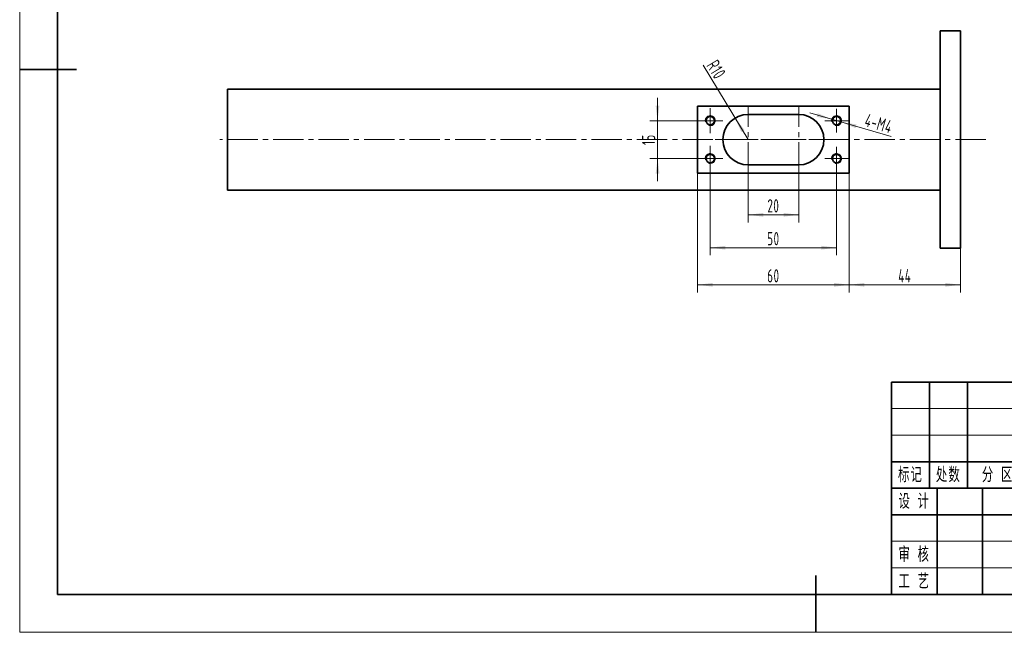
# Model space of a CAD drawing. Header units: millimetres. Extents: x -315 to 315, y -223 to 223.
# Tile 1 of 9: x -315 to 75, y -223 to 20. Entities that reach past the tile are written whole.
import ezdxf
from ezdxf.enums import TextEntityAlignment as Align

# ---------------------------------------------------------------- set-up
doc = ezdxf.new("R2010")
doc.units = ezdxf.units.MM
doc.linetypes.add('点画线', pattern=[18, 12, -2, 2, -2])
doc.layers.get('0').update_dxf_attribs({"lineweight": 35})
for name, color, linetype, lineweight in [('EB0', 7, 'Continuous', 35), ('中心线层', 1, '点画线', 18), ('尺寸线层', 3, 'Continuous', 18), ('细实线层', 7, 'Continuous', 18)]:
    doc.layers.add(name, color=color, linetype=linetype, lineweight=lineweight)
doc.styles.add('机械', font='isocp', dxfattribs={"width": 0.667, "bigfont": 'gbcbig.shx'})
doc.styles.add('标准', font='txt', dxfattribs={"width": 0.667})
doc.dimstyles.new('机械', dxfattribs={"dimscale": 1.5, "dimtxt": 3.5, "dimasz": 4, "dimexe": 2, "dimexo": 0, "dimtad": 1, "dimdec": 1, "dimdsep": 46, "dimtxsty": '机械', "dimblk": '_CAXARROW', "dimcen": 0, "dimdle": 6, "dimazin": 2, "dimtfac": 0.707107, "dimtdec": 3, "dimtmove": 0, "dimatfit": 3, "dimfxl": 0, "dimfrac": 2, "dimtolj": 1, "dimtzin": 0, "dimlwd": 18, "dimarcsym": 0})

# ---------------------------------------------------------------- blocks, each defined once
blk = doc.blocks.new('$CAXA_FRAME_13B17AC1$')
at = {"layer": 'EB0', "color": 0, "linetype": 'Continuous', "lineweight": 18}
for p, q in [((-210, -148.5), (-210, 148.5)), ((210, -148.5), (-210, -148.5))]:
    blk.add_line(p, q, dxfattribs=at)
at = {"layer": 'EB0', "color": 0, "linetype": 'Continuous', "lineweight": 35}
for p, q in [((-200, 138.5), (-200, -138.5)), ((-210, 0), (-195, 0)), ((0, -148.5), (0, -133.5)), ((-200, -138.5), (200, -138.5))]:
    blk.add_line(p, q, dxfattribs=at)
blk = doc.blocks.new('$CAXA_TITLE_151E506F$')
at = {"layer": 'EB0', "linetype": 'Continuous', "lineweight": 35}
for p, q in [((-180, 56), (0, 56)), ((-180, 56), (-180, 0)), ((-170, 28), (-170, 56)), ((-160, 28), (-160, 56)), ((-144, 28), (-144, 56)), ((-128, 28), (-128, 56)), ((-116, 28), (-116, 56)), ((-100, 56), (-100, 0)), ((-50, 0), (-50, 56)), ((0, 56), (0, 0)), ((0, 38), (-50, 38)), ((-100, 35), (-180, 35)), ((-50, 28), (-180, 28)), ((-168, 0), (-168, 28)), ((-156, 0), (-156, 28)), ((-140, 0), (-140, 28)), ((-128, 0), (-128, 28)), ((-116, 0), (-116, 28)), ((-74, 28), (-74, 9)), ((-62, 28), (-62, 9)), ((-100, 21), (-180, 21)), ((-50, 18), (-100, 18)), ((0, 18), (-50, 18)), ((-50, 9), (-100, 9)), ((0, 0), (-180, 0))]:
    blk.add_line(p, q, dxfattribs=at)
at = {"layer": '细实线层', "linetype": 'Continuous', "lineweight": 18}
for p, q in [((-100, 49), (-180, 49)), ((-100, 42), (-180, 42)), ((-93.5, 18), (-93.5, 9)), ((-87, 18), (-87, 9)), ((-80.5, 18), (-80.5, 9)), ((-100, 14), (-180, 14)), ((-100, 7), (-180, 7))]:
    blk.add_line(p, q, dxfattribs=at)
at = {"layer": 'EB0', "attachment_point": 5, "line_spacing_factor": 1.15057, "style": '标准'}
for s, insert, char_height, width in [('\\T1.1;标记', (-175, 31.5), 3.465, 10), ('\\T1.1;处数', (-165, 31.5), 3.465, 10), ('\\T1.1;分 区', (-152, 31.5), 3.465, 16), ('\\T1.1;{\\W0.650776;更改文件号}', (-135.97, 31.5), 3.4651, 31.2584), ('\\T1.1;签 名', (-122, 31.5), 3.465, 12), ('\\T1.1;{\\W0.652103;年、月、日}', (-107.98, 31.5), 3.4651, 30.516), ('\\T1.1;设 计', (-174, 24.5), 3.465, 12), ('\\T1.1;设 计', (-174, 24.5), 3.465, 12), ('\\T1.1;标准化', (-134, 24.5), 3.465, 12), ('\\T1.1;阶 段 标 记', (-87, 23), 3.4651, 26), ('\\T1.1;重 量', (-68, 23), 3.465, 12), ('\\T1.1;比 例', (-56, 23), 3.465, 12), ('\\T1.1;审 核', (-174, 10.5), 3.465, 12), ('\\T1.1;工 艺', (-174, 3.5), 3.465, 12), ('\\T1.1;批 准', (-134, 3.5), 3.465, 12), ('\\T1.1;共     张   第     张', (-75, 4.5), 3.4651, 50)]:
    blk.add_mtext(s, dxfattribs=dict(at, insert=insert, char_height=char_height, width=width))
at = {"layer": 'EB0', "color": 0, "linetype": 'Continuous', "style": '标准'}
for tag, height, width, p in [('标记C', 3.47, 0.667, (-175, 52.5)), ('处数C', 3.47, 0.667, (-165, 52.5)), ('分区C', 3.47, 0.667, (-152, 52.5)), ('更改文件_编号C', 3.47, 0.406865, (-136, 52.5)), ('标记签名C', 3.47, 0.469271, (-122, 52.5)), ('标记_日期C', 3.47, 0.569611, (-108, 52.5)), ('单位名称', 6.93, 0.667, (-25, 47)), ('标记B', 3.47, 0.667, (-175, 45.5)), ('处数B', 3.47, 0.667, (-165, 45.5)), ('分区B', 3.47, 0.667, (-152, 45.5)), ('更改文件_编号B', 3.47, 0.406865, (-136, 45.5)), ('标记签名B', 3.47, 0.469271, (-122, 45.5)), ('标记_日期B', 3.47, 0.569611, (-108, 45.5)), ('材料名称', 6.93, 0.667, (-75, 42)), ('标记A', 3.47, 0.667, (-175, 38.5)), ('处数A', 3.47, 0.667, (-165, 38.5)), ('分区A', 3.47, 0.667, (-152, 38.5)), ('更改文件_编号A', 3.47, 0.406865, (-136, 38.5)), ('标记签名A', 3.47, 0.469271, (-122, 38.5)), ('标记_日期A', 3.47, 0.569611, (-108, 38.5)), ('图纸名称', 6.93, 0.667, (-25, 28)), ('设计_人员编号', 3.47, 0.323776, (-162, 24.5)), ('设计_日期', 3.47, 0.639915, (-148, 24.5)), ('标准化_人员编号', 3.47, 0.28032, (-122, 24.5)), ('标准化_日期', 3.47, 0.522514, (-108, 24.5)), ('阶段标记A', 3.47, 0.234636, (-96.75, 13.5)), ('阶段标记B', 3.47, 0.234636, (-90.25, 13.5)), ('阶段标记C', 3.47, 0.234636, (-83.75, 13.5)), ('阶段标记D', 3.47, 0.234636, (-77.25, 13.5)), ('重量', 3.47, 0.667, (-68, 13.5)), ('图纸比例', 3.47, 0.535345, (-56, 13.5)), ('图纸编号', 6.93, 0.667, (-25, 9)), ('审核_人员编号', 3.47, 0.323776, (-162, 10.5)), ('审核_日期', 3.47, 0.639915, (-148, 10.5)), ('工艺_人员编号', 3.47, 0.323776, (-162, 3.5)), ('工艺_日期', 3.47, 0.639915, (-148, 3.5)), ('批准_人员编号', 3.47, 0.323776, (-122, 3.5)), ('批准_日期', 3.47, 0.639915, (-108, 3.5)), ('页数', 3.47, 0.667, (-87.5, 4.5)), ('页码', 3.47, 0.667, (-62.5, 4.5))]:
    blk.add_attdef(tag, text='', height=height, dxfattribs=dict(at, width=width)).set_placement(p, align=Align.MIDDLE_CENTER)
blk = doc.blocks.new('*X18')
at = {"layer": '尺寸线层', "linetype": 'Continuous', "lineweight": 18}
for points in [[(13.25, -85.24), (19.25, -84.49), (19.25, -85.99)], [(57.25, -85.24), (51.25, -84.49), (51.25, -85.99)]]:
    blk.add_hatch(color=0, dxfattribs=at).paths.add_polyline_path(points, flags=0)
at = {"layer": '尺寸线层', "color": 0, "linetype": 'Continuous', "lineweight": 18}
for p, q in [((13.25, -41.03), (13.25, -88.24)), ((57.25, -70.8), (57.25, -88.24)), ((13.25, -85.24), (57.25, -85.24))]:
    blk.add_line(p, q, dxfattribs=at)
at = {"layer": '尺寸线层', "color": 0, "linetype": 'Continuous', "lineweight": 18, "insert": (35.25, -81.68), "char_height": 5.25, "width": 9.2046, "attachment_point": 5, "line_spacing_factor": 0.839832, "style": '机械'}
blk.add_mtext('\\T1.1;44', dxfattribs=at)
blk = doc.blocks.new('_CAXARROW')
blk.add_hatch(color=0).paths.add_polyline_path([(0, 0), (-1, 0.125), (-1, -0.125)], flags=0)
blk = doc.blocks.new('*X19')
at = {"layer": '尺寸线层', "linetype": 'Continuous', "lineweight": 18}
for points in [[(-46.75, -85.24), (-40.75, -84.49), (-40.75, -85.99)], [(13.25, -85.24), (7.25, -84.49), (7.25, -85.99)]]:
    blk.add_hatch(color=0, dxfattribs=at).paths.add_polyline_path(points, flags=0)
at = {"layer": '尺寸线层', "color": 0, "linetype": 'Continuous', "lineweight": 18}
for p, q in [((-46.75, -41.03), (-46.75, -88.24)), ((13.25, -41.03), (13.25, -88.24)), ((-46.75, -85.24), (13.25, -85.24))]:
    blk.add_line(p, q, dxfattribs=at)
at = {"layer": '尺寸线层', "color": 0, "linetype": 'Continuous', "lineweight": 18, "insert": (-16.75, -81.68), "char_height": 5.25, "width": 9.2046, "attachment_point": 5, "line_spacing_factor": 0.839832, "style": '机械'}
blk.add_mtext('\\T1.1;60', dxfattribs=at)
blk = doc.blocks.new('*X20')
at = {"layer": '尺寸线层', "linetype": 'Continuous', "lineweight": 18}
for points in [[(-41.75, -70.56), (-35.75, -69.81), (-35.75, -71.31)], [(8.25, -70.56), (2.25, -69.81), (2.25, -71.31)]]:
    blk.add_hatch(color=0, dxfattribs=at).paths.add_polyline_path(points, flags=0)
at = {"layer": '尺寸线层', "color": 0, "linetype": 'Continuous', "lineweight": 18}
for p, q in [((-41.75, -40.3), (-41.75, -73.56)), ((8.25, -39.95), (8.25, -73.56)), ((-41.75, -70.56), (8.25, -70.56))]:
    blk.add_line(p, q, dxfattribs=at)
at = {"layer": '尺寸线层', "color": 0, "linetype": 'Continuous', "lineweight": 18, "insert": (-16.75, -67), "char_height": 5.25, "width": 8.7044, "attachment_point": 5, "line_spacing_factor": 0.839832, "style": '机械'}
blk.add_mtext('\\T1.1;50', dxfattribs=at)
blk = doc.blocks.new('*X21')
at = {"layer": '尺寸线层', "linetype": 'Continuous', "lineweight": 18}
for points in [[(-62.59, -20.3), (-61.84, -14.3), (-63.34, -14.3)], [(-62.59, -35.3), (-61.84, -41.3), (-63.34, -41.3)]]:
    blk.add_hatch(color=0, dxfattribs=at).paths.add_polyline_path(points, flags=0)
at = {"layer": '尺寸线层', "color": 0, "linetype": 'Continuous', "lineweight": 18}
for p, q in [((-62.59, -11.3), (-62.59, -44.3)), ((-46.75, -20.3), (-65.59, -20.3)), ((-46.75, -35.3), (-65.59, -35.3))]:
    blk.add_line(p, q, dxfattribs=at)
at = {"layer": '尺寸线层', "color": 0, "linetype": 'Continuous', "lineweight": 18, "insert": (-66.15, -27.8), "char_height": 5.25, "width": 7.2036, "attachment_point": 5, "rotation": 90, "line_spacing_factor": 0.839832, "style": '机械'}
blk.add_mtext('\\T1.1;15', dxfattribs=at)
blk = doc.blocks.new('*X22')
at = {"layer": '尺寸线层', "linetype": 'Continuous', "lineweight": 18}
for points in [[(-26.75, -57.55), (-20.75, -56.8), (-20.75, -58.3)], [(-6.75, -57.55), (-12.75, -56.8), (-12.75, -58.3)]]:
    blk.add_hatch(color=0, dxfattribs=at).paths.add_polyline_path(points, flags=0)
at = {"layer": '尺寸线层', "color": 0, "linetype": 'Continuous', "lineweight": 18}
for p, q in [((-26.75, -40.8), (-26.75, -60.55)), ((-6.75, -40.8), (-6.75, -60.55)), ((-26.75, -57.55), (-6.75, -57.55))]:
    blk.add_line(p, q, dxfattribs=at)
at = {"layer": '尺寸线层', "color": 0, "linetype": 'Continuous', "lineweight": 18, "insert": (-16.75, -53.99), "char_height": 5.25, "width": 9.2046, "attachment_point": 5, "line_spacing_factor": 0.839832, "style": '机械'}
blk.add_mtext('\\T1.1;20', dxfattribs=at)
blk = doc.blocks.new('*X23')
at = {"layer": '尺寸线层', "linetype": 'Continuous', "lineweight": 18}
blk.add_hatch(color=0, dxfattribs=at).paths.add_polyline_path([(-31.92, -19.24), (-28.18, -23.99), (-29.46, -24.76)], flags=0)
at = {"layer": '尺寸线层', "color": 0, "linetype": 'Continuous', "lineweight": 18}
blk.add_line((-44.53, 1.65), (-26.75, -27.8), dxfattribs=at)
at = {"layer": '尺寸线层', "color": 0, "linetype": 'Continuous', "lineweight": 18, "insert": (-39.33, -0.07), "char_height": 5.25, "width": 13.4067, "attachment_point": 5, "rotation": 301.1217, "line_spacing_factor": 0.839832, "style": '机械'}
blk.add_mtext('\\T1.1;R10', dxfattribs=at)
blk = doc.blocks.new('*X24')
at = {"layer": '尺寸线层', "linetype": 'Continuous', "lineweight": 18}
for points in [[(6.33, -19.74), (0.36, -18.79), (0.78, -17.35)], [(10.17, -20.86), (15.72, -23.25), (16.14, -21.81)]]:
    blk.add_hatch(color=0, dxfattribs=at).paths.add_polyline_path(points, flags=0)
at = {"layer": '尺寸线层', "color": 0, "linetype": 'Continuous', "lineweight": 18}
blk.add_line((29.91, -26.6), (-2.31, -17.23), dxfattribs=at)
at = {"layer": '尺寸线层', "color": 0, "linetype": 'Continuous', "lineweight": 18, "insert": (24.97, -21.45), "char_height": 5.25, "width": 21.1105, "attachment_point": 5, "rotation": 343.7875, "line_spacing_factor": 0.839832, "style": '机械'}
blk.add_mtext('\\T1.1;4-M4', dxfattribs=at)

msp = doc.modelspace()

# ---------------------------------------------------------------- linework, layer by layer
at = {"layer": 'EB0', "linetype": 'Continuous', "lineweight": 35}
for p, q in [((49.25, 15.2), (57.25, 15.2)), ((49.25, 15.2), (49.25, -70.8)), ((57.25, 15.2), (57.25, -70.8)), ((49.25, -7.8), (-232.75, -7.8)), ((-232.75, -7.8), (-232.75, -47.8)), ((-46.75, -41.03), (-46.75, -14.57)), ((13.25, -14.57), (-46.75, -14.57)), ((13.25, -14.57), (13.25, -41.03)), ((-6.75, -17.8), (-26.75, -17.8)), ((-26.75, -37.8), (-6.75, -37.8)), ((-46.75, -41.03), (13.25, -41.03)), ((-232.75, -47.8), (49.25, -47.8)), ((49.25, -70.8), (57.25, -70.8))]:
    msp.add_line(p, q, dxfattribs=at)
for centre in [(-41.75, -20.3), (8.25, -20.3), (-41.75, -35.3), (8.25, -35.3)]:
    msp.add_circle(centre, 1.65, dxfattribs=at)
for centre, start, end in [((-26.75, -27.8), 90, 270), ((-6.75, -27.8), 270, 90)]:
    msp.add_arc(centre, 10, start, end, dxfattribs=at)
at = {"layer": '中心线层', "linetype": '点画线', "lineweight": 18}
for p, q in [((-41.75, -25.3), (-41.75, -15.3)), ((-26.75, -40.8), (-26.75, -14.8)), ((-6.75, -40.8), (-6.75, -14.8)), ((8.25, -24.95), (8.25, -15.65)), ((-46.75, -20.3), (-36.75, -20.3)), ((3.6, -20.3), (12.9, -20.3)), ((67.26, -27.8), (-235.75, -27.8)), ((-41.75, -40.3), (-41.75, -30.3)), ((-39.75, -27.8), (-13.75, -27.8)), ((-19.75, -27.8), (6.25, -27.8)), ((8.25, -39.95), (8.25, -30.65)), ((-46.75, -35.3), (-36.75, -35.3)), ((3.6, -35.3), (12.9, -35.3))]:
    msp.add_line(p, q, dxfattribs=at)
at = {"layer": '细实线层', "linetype": 'Continuous', "lineweight": 18}
for centre in [(-41.75, -20.3), (8.25, -20.3), (-41.75, -35.3), (8.25, -35.3)]:
    msp.add_arc(centre, 2, 255, 195, dxfattribs=at)

# ---------------------------------------------------------------- block references
at = {"layer": 'EB0', "linetype": 'Continuous', "lineweight": 35, "xscale": 1.5, "yscale": 1.5, "zscale": 1.5}
msp.add_blockref('$CAXA_FRAME_13B17AC1$', (0, 0), dxfattribs=at)
at = {"layer": 'EB0', "linetype": 'Continuous', "lineweight": 18}
ref = msp.add_blockref('$CAXA_TITLE_151E506F$', (300, -207.75), dxfattribs=dict(at, xscale=1.5, yscale=1.5, zscale=1.5))
ref.add_attrib('图纸比例', '1:1.5', dxfattribs={"color": 0, "linetype": 'Continuous', "height": 5.198, "style": '标准', "width": 0.667}).set_placement((216, -187.5), align=Align.MIDDLE_CENTER)

# ---------------------------------------------------------------- dimensions: what is measured, and where the dimension line sits
at = {"layer": '尺寸线层', "linetype": 'Continuous', "lineweight": 18}
dim = msp.add_radius_dim(center=(-26.75, -27.8), mpoint=(-31.92, -19.24), dimstyle='机械', override={"dimpost": 'R<>', "dimsah": 1, "dimtmove": 2, "dimtfill": 1, "dimtzin": 0}, dxfattribs=at)
dim.commit()
dim.dimension.update_dxf_attribs({"geometry": '*X23', "text_midpoint": (-42.38, -1.91)})
for base, p1, p2, angle, picture, middle in [((-62.59, -35.3), (-46.75, -20.3), (-46.75, -35.3), 90, '*X21', (-66.15, -27.8)), ((8.25, -70.56), (-41.75, -40.3), (8.25, -39.95), 180, '*X20', (-16.75, -67)), ((-6.75, -57.55), (-26.75, -40.8), (-6.75, -40.8), 180, '*X22', (-16.75, -53.99))]:
    dim = msp.add_linear_dim(base=base, p1=p1, p2=p2, angle=angle, dimstyle='机械', override={"dimsah": 1, "dimtfill": 1, "dimtzin": 0}, dxfattribs=at)
    dim.commit()
    dim.dimension.update_dxf_attribs({"geometry": picture, "text_midpoint": middle})
dim = msp.add_diameter_dim_2p(p1=(6.33, -19.74), p2=(10.17, -20.86), dimstyle='机械', override={"dimpost": '4-M<>', "dimsah": 1, "dimtmove": 2, "dimtfill": 1, "dimtzin": 0}, dxfattribs=at)
dim.commit()
dim.dimension.update_dxf_attribs({"geometry": '*X24', "text_midpoint": (23.98, -24.87), "dimtype": 163})
for base, p1, p2, picture, middle in [((13.25, -85.24), (-46.75, -41.03), (13.25, -41.03), '*X19', (-16.75, -81.68)), ((57.25, -85.24), (13.25, -41.03), (57.25, -70.8), '*X18', (35.25, -81.68))]:
    dim = msp.add_linear_dim(base=base, p1=p1, p2=p2, dimstyle='机械', override={"dimsah": 1, "dimtfill": 1, "dimtzin": 0}, dxfattribs=at)
    dim.commit()
    dim.dimension.update_dxf_attribs({"geometry": picture, "text_midpoint": middle})

doc.saveas('drawing.dxf')
